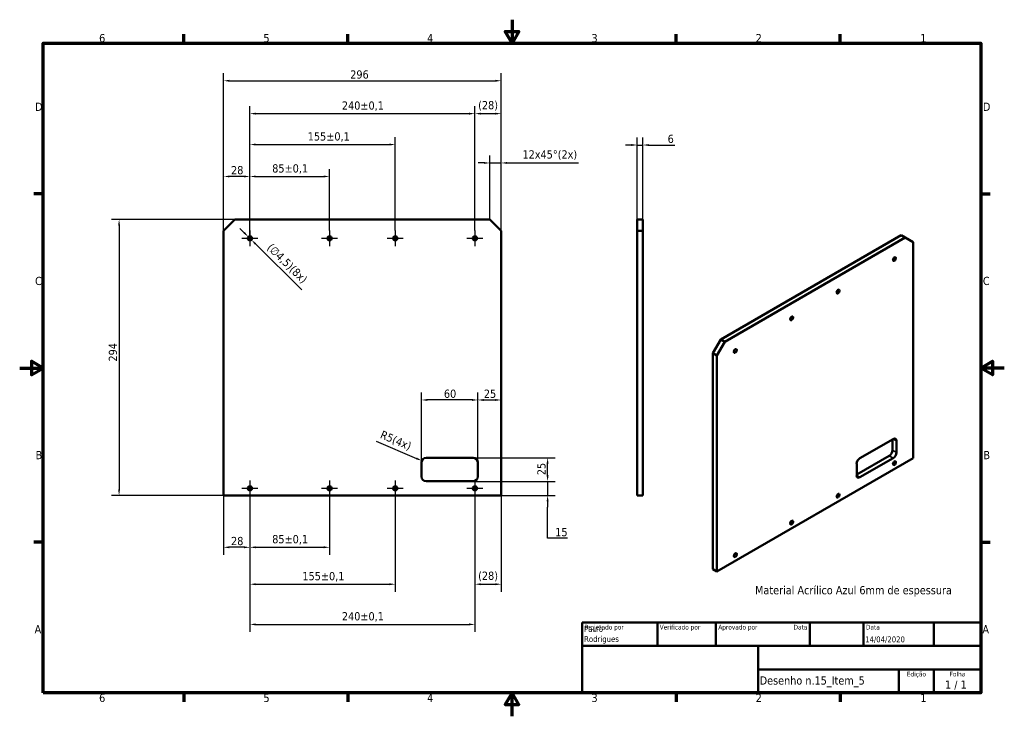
# Model space of a CAD drawing. Header units: millimetres. Extents: x 0 to 1050, y 0 to 743.
import ezdxf
from ezdxf.enums import TextEntityAlignment as Align

# ---------------------------------------------------------------- set-up
doc = ezdxf.new("R2010")
doc.units = ezdxf.units.MM
doc.header["$LTSCALE"] = 2.5
for name, color, linetype, lineweight in [('Borda (ISO)', 7, 'Continuous', 70), ('Dimensão (ISO)', 7, 'Continuous', 25), ('Estreito visível (ISO)', 7, 'Continuous', 35), ('Marca de centro (ISO)', 7, 'Continuous', 25), ('Símbolo (ISO)', 7, 'Continuous', 25), ('Título (ISO)', 7, 'Continuous', 50), ('Visível (ISO)', 7, 'Continuous', 50)]:
    doc.layers.add(name, color=color, linetype=linetype, lineweight=lineweight)
doc.styles.add('Estilo de texto13', font='tahoma.ttf')
doc.styles.add('Estilo de texto14', font='tahoma.ttf')
doc.styles.add('Texto da nota (ISO)', font='tahoma.ttf')
doc.dimstyles.new('Padrão (ISO)', dxfattribs={"dimscale": 2.5, "dimtxt": 3.5, "dimasz": 2.5, "dimexe": 3.175, "dimexo": 0, "dimgap": 0.762, "dimtad": 1, "dimrnd": 1e-08, "dimzin": 0, "dimtxsty": 'Texto da nota (ISO)', "dimcen": 0.09, "dimdle": 10, "dimclrd": 256, "dimclre": 256, "dimclrt": 256, "dimazin": 0, "dimtfac": 1.001486, "dimtmove": 0, "dimatfit": 3, "dimfxl": 1, "dimtolj": 1, "dimtzin": 0, "dimlwd": -1, "dimlwe": -1, "dimarcsym": 0})

# ---------------------------------------------------------------- blocks, each defined once
blk = doc.blocks.new('Bordas Borda padrão')
at = {"layer": 'Borda (ISO)'}
for p, q in [((70, 287), (70, 290.9)), ((140, 287), (140, 290.9)), ((280, 287), (280, 290.9)), ((350, 287), (350, 290.9)), ((10, 222.75), (6.1, 222.75)), ((410, 222.75), (413.9, 222.75)), ((10, 74.25), (6.1, 74.25)), ((410, 74.25), (413.9, 74.25)), ((70, 10), (70, 6.1)), ((140, 10), (140, 6.1)), ((280, 10), (280, 6.1)), ((350, 10), (350, 6.1))]:
    blk.add_line(p, q, dxfattribs=at)
at = {"layer": 'Borda (ISO)', "flags": 128}
for points in [[(210, 297), (210, 287), (207.11, 292), (212.89, 292), (210, 287)], [(10, 10), (10, 287), (410, 287), (410, 10), (10, 10)], [(0, 148.5), (10, 148.5), (5, 151.39), (5, 145.61), (10, 148.5)], [(420, 148.5), (410, 148.5), (415, 151.39), (415, 145.61), (410, 148.5)], [(210, 0), (210, 10), (207.11, 5), (212.89, 5), (210, 10)]]:
    blk.add_lwpolyline(points, dxfattribs=at)
at = {"layer": 'Borda (ISO)', "char_height": 3.5, "attachment_point": 7, "style": 'Texto da nota (ISO)'}
for s, insert in [('6', (33.88, 287.33)), ('5', (103.98, 287.33)), ('4', (173.78, 287.4)), ('3', (243.91, 287.33)), ('2', (313.94, 287.4)), ('1', (384.21, 287.4)), ('D', (6.57, 258.13)), ('D', (410.87, 258.13)), ('C', (6.56, 183.81)), ('C', (410.86, 183.81)), ('B', (6.78, 109.63)), ('B', (411.08, 109.63)), ('A', (6.36, 35.38)), ('A', (410.66, 35.38)), ('6', (33.88, 6.03)), ('5', (103.98, 6.03)), ('4', (173.78, 6.1)), ('3', (243.91, 6.03)), ('2', (313.94, 6.1)), ('1', (384.21, 6.1))]:
    blk.add_mtext(s, dxfattribs=dict(at, insert=insert))
blk = doc.blocks.new('Blocos de títulos ISO')
at = {"layer": 'Título (ISO)'}
for p, q in [((270.07, 130), (100.07, 130)), ((100.07, 130), (100.07, 100)), ((132.07, 120), (132.07, 130)), ((157.07, 120), (157.07, 130)), ((197.07, 120), (197.07, 130)), ((220.07, 120), (220.07, 130)), ((250.07, 120), (250.07, 130)), ((270.07, 100), (270.07, 130)), ((100.07, 120), (270.07, 120)), ((175.07, 120), (175.07, 100)), ((270.07, 110), (175.07, 110)), ((235.07, 100), (235.07, 110)), ((250.07, 100), (250.07, 110)), ((100.07, 100), (270.07, 100))]:
    blk.add_line(p, q, dxfattribs=at)
at = {"layer": 'Título (ISO)', "style": 'Estilo de texto14'}
for s, p in [('Projetado por', (101.07, 129)), ('Verificado por', (133.07, 129)), ('Aprovado por', (158.07, 129)), ('Data', (221.07, 129))]:
    blk.add_text(s, height=2, dxfattribs=at).set_placement(p, align=Align.TOP_LEFT)
blk.add_text('Data', height=2, dxfattribs=at).set_placement((196.07, 129), align=Align.TOP_RIGHT)
for s, p in [('Edição', (242.57, 109)), ('Folha', (260.07, 109))]:
    blk.add_text(s, height=2, dxfattribs=at).set_placement(p, align=Align.TOP_CENTER)
at = {"layer": 'Título (ISO)', "style": 'Texto da nota (ISO)'}
blk.add_text('1 / 1 ', height=3.5, dxfattribs=at).set_placement((260.07, 103.5), align=Align.MIDDLE_CENTER)
at = {"layer": 'Título (ISO)'}
for tag, p, height, style in [('AUTOR_001', (100.82, 125.99), 2.5, 'Estilo de texto13'), ('AUTOR_002', (100.82, 121.71), 2.5, 'Estilo de texto13'), ('DATA_DE_CRIAÇÃO_001', (220.69, 121.54), 2.5, 'Estilo de texto13'), ('NÚMERO_DA_PEÇA_001', (175.72, 103.52), 3.5, 'Texto da nota (ISO)')]:
    blk.add_attdef(tag, p, '', height=height, dxfattribs=dict(at, style=style))
at = {"layer": 'Título (ISO)', "style": 'Estilo de texto13'}
for tag, p in [('VERIFICADO_POR', (133.07, 121)), ('APROVADO_POR_ENG.', (158.07, 121))]:
    blk.add_attdef(tag, text='', height=2.5, dxfattribs=at).set_placement(p, align=Align.BOTTOM_LEFT)
blk.add_attdef('DATA_DE_APROVAÇÃO_DA_ENG.', text='', height=2.5, dxfattribs=at).set_placement((196.07, 121), align=Align.BOTTOM_RIGHT)
at = {"layer": 'Título (ISO)', "style": 'Texto da nota (ISO)'}
for tag, p in [('TÍTULO', (222.57, 115)), ('EMPRESA', (137.41, 109.96)), ('NÚMERO_DE_REVISÃO', (242.57, 103.5))]:
    blk.add_attdef(tag, text='', height=3.5, dxfattribs=at).set_placement(p, align=Align.MIDDLE_CENTER)
blk = doc.blocks.new('*D5')
at = {"layer": 'Defpoints', "color": 0, "transparency": 16777216}
for p in [(229.5, 529.4), (106, 235.4), (217.5, 235.4)]:
    blk.add_point(p, dxfattribs=at)
at = {"layer": 'Dimensão (ISO)', "transparency": 16777216}
for p, q in [((229.5, 529.4), (98, 529.4)), ((106, 523.2), (106, 241.7)), ((217.5, 235.4), (98, 235.4))]:
    blk.add_line(p, q, dxfattribs=at)
for points in [[(104.9, 523.2), (107, 523.2), (106, 529.4)], [(104.9, 241.7), (107, 241.7), (106, 235.4)]]:
    blk.add_solid(points, dxfattribs=at)
at = {"layer": 'Dimensão (ISO)', "transparency": 16777216, "insert": (95, 378.1), "char_height": 8.75, "attachment_point": 1, "rotation": 90, "style": 'Texto da nota (ISO)'}
blk.add_mtext('\\A1;294', dxfattribs=at)
blk = doc.blocks.new('*D6')
at = {"layer": 'Defpoints', "color": 0, "transparency": 16777216}
for p in [(664.6, 608.9), (658.6, 523.4), (664.6, 517.4)]:
    blk.add_point(p, dxfattribs=at)
at = {"layer": 'Dimensão (ISO)', "transparency": 16777216}
for p, q in [((658.6, 523.4), (658.6, 616.9)), ((664.6, 517.4), (664.6, 616.9)), ((652.3, 608.9), (646.1, 608.9)), ((658.6, 608.9), (664.6, 608.9)), ((670.8, 608.9), (698.6, 608.9))]:
    blk.add_line(p, q, dxfattribs=at)
for points in [[(652.3, 610), (652.3, 607.9), (658.6, 608.9)], [(670.8, 610), (670.8, 607.9), (664.6, 608.9)]]:
    blk.add_solid(points, dxfattribs=at)
at = {"layer": 'Dimensão (ISO)', "transparency": 16777216, "insert": (691, 619.9), "char_height": 8.75, "attachment_point": 1, "style": 'Texto da nota (ISO)'}
blk.add_mtext('\\A1;6', dxfattribs=at)
blk = doc.blocks.new('*D7')
at = {"layer": 'Defpoints', "color": 0, "transparency": 16777216}
for p in [(513.5, 677.4), (217.5, 517.4), (513.5, 517.4)]:
    blk.add_point(p, dxfattribs=at)
at = {"layer": 'Dimensão (ISO)', "transparency": 16777216}
for p, q in [((217.5, 517.4), (217.5, 685.4)), ((513.5, 517.4), (513.5, 685.4)), ((223.7, 677.4), (507.2, 677.4))]:
    blk.add_line(p, q, dxfattribs=at)
for points in [[(223.7, 678.5), (223.7, 676.4), (217.5, 677.4)], [(507.2, 678.5), (507.2, 676.4), (513.5, 677.4)]]:
    blk.add_solid(points, dxfattribs=at)
at = {"layer": 'Dimensão (ISO)', "transparency": 16777216, "insert": (352.5, 688.5), "char_height": 8.75, "attachment_point": 1, "style": 'Texto da nota (ISO)'}
blk.add_mtext('\\A1;296', dxfattribs=at)
blk = doc.blocks.new('*D8')
at = {"layer": 'Defpoints', "color": 0, "transparency": 16777216}
for p in [(217.5, 575.4), (217.5, 517.4), (245.5, 517.9)]:
    blk.add_point(p, dxfattribs=at)
at = {"layer": 'Dimensão (ISO)', "transparency": 16777216}
for p, q in [((217.5, 517.4), (217.5, 583.3)), ((245.5, 517.9), (245.5, 583.3)), ((239.2, 575.4), (223.7, 575.4))]:
    blk.add_line(p, q, dxfattribs=at)
for points in [[(223.7, 576.4), (223.7, 574.4), (217.5, 575.4)], [(239.2, 576.4), (239.2, 574.4), (245.5, 575.4)]]:
    blk.add_solid(points, dxfattribs=at)
at = {"layer": 'Dimensão (ISO)', "transparency": 16777216, "insert": (225.4, 586.5), "char_height": 8.75, "attachment_point": 1, "style": 'Texto da nota (ISO)'}
blk.add_mtext('\\A1;28', dxfattribs=at)
blk = doc.blocks.new('*D9')
at = {"layer": 'Defpoints', "color": 0, "transparency": 16777216}
for p in [(330.5, 575.4), (245.5, 517.9), (330.5, 517.9)]:
    blk.add_point(p, dxfattribs=at)
at = {"layer": 'Dimensão (ISO)', "transparency": 16777216}
for p, q in [((245.5, 517.9), (245.5, 583.3)), ((330.5, 517.9), (330.5, 583.3)), ((251.7, 575.4), (324.2, 575.4))]:
    blk.add_line(p, q, dxfattribs=at)
for points in [[(251.7, 576.4), (251.7, 574.4), (245.5, 575.4)], [(324.2, 576.4), (324.2, 574.4), (330.5, 575.4)]]:
    blk.add_solid(points, dxfattribs=at)
at = {"layer": 'Dimensão (ISO)', "transparency": 16777216, "insert": (269.3, 588.4), "char_height": 8.75, "attachment_point": 1, "style": 'Texto da nota (ISO)'}
blk.add_mtext('\\A1;85{\\H8.763;±0,1}', dxfattribs=at)
blk = doc.blocks.new('*D10')
at = {"layer": 'Defpoints', "color": 0, "transparency": 16777216}
for p in [(400.5, 609.4), (245.5, 517.9), (400.5, 517.9)]:
    blk.add_point(p, dxfattribs=at)
at = {"layer": 'Dimensão (ISO)', "transparency": 16777216}
for p, q in [((245.5, 517.9), (245.5, 617.4)), ((251.7, 609.4), (394.2, 609.4)), ((400.5, 517.9), (400.5, 617.4))]:
    blk.add_line(p, q, dxfattribs=at)
for points in [[(251.7, 610.5), (251.7, 608.4), (245.5, 609.4)], [(394.2, 610.5), (394.2, 608.4), (400.5, 609.4)]]:
    blk.add_solid(points, dxfattribs=at)
at = {"layer": 'Dimensão (ISO)', "transparency": 16777216, "insert": (307.2, 622.5), "char_height": 8.75, "attachment_point": 1, "style": 'Texto da nota (ISO)'}
blk.add_mtext('\\A1;155{\\H8.763;±0,1}', dxfattribs=at)
blk = doc.blocks.new('*D11')
at = {"layer": 'Defpoints', "color": 0, "transparency": 16777216}
for p in [(485.5, 642.4), (485.5, 517.9), (245.5, 509.4)]:
    blk.add_point(p, dxfattribs=at)
at = {"layer": 'Dimensão (ISO)', "transparency": 16777216}
for p, q in [((245.5, 509.4), (245.5, 650.3)), ((251.7, 642.4), (479.2, 642.4)), ((485.5, 517.9), (485.5, 650.3))]:
    blk.add_line(p, q, dxfattribs=at)
for points in [[(251.7, 643.4), (251.7, 641.3), (245.5, 642.4)], [(479.2, 643.4), (479.2, 641.3), (485.5, 642.4)]]:
    blk.add_solid(points, dxfattribs=at)
at = {"layer": 'Dimensão (ISO)', "transparency": 16777216, "insert": (343.6, 655.4), "char_height": 8.75, "attachment_point": 1, "style": 'Texto da nota (ISO)'}
blk.add_mtext('\\A1;240{\\H8.763;±0,1}', dxfattribs=at)
blk = doc.blocks.new('*D12')
at = {"layer": 'Defpoints', "color": 0, "transparency": 16777216}
for p in [(217.5, 235.4), (245.5, 234.4), (217.5, 180.1)]:
    blk.add_point(p, dxfattribs=at)
at = {"layer": 'Dimensão (ISO)', "transparency": 16777216}
for p, q in [((217.5, 235.4), (217.5, 172.2)), ((245.5, 234.4), (245.5, 172.2)), ((239.2, 180.1), (223.7, 180.1))]:
    blk.add_line(p, q, dxfattribs=at)
for points in [[(223.7, 181.2), (223.7, 179.1), (217.5, 180.1)], [(239.2, 181.2), (239.2, 179.1), (245.5, 180.1)]]:
    blk.add_solid(points, dxfattribs=at)
at = {"layer": 'Dimensão (ISO)', "transparency": 16777216, "insert": (225.4, 191.2), "char_height": 8.75, "attachment_point": 1, "style": 'Texto da nota (ISO)'}
blk.add_mtext('\\A1;28', dxfattribs=at)
blk = doc.blocks.new('*D13')
at = {"layer": 'Defpoints', "color": 0, "transparency": 16777216}
for p in [(245.5, 234.4), (330.5, 234.4), (330.5, 180.1)]:
    blk.add_point(p, dxfattribs=at)
at = {"layer": 'Dimensão (ISO)', "transparency": 16777216}
for p, q in [((245.5, 234.4), (245.5, 172.2)), ((330.5, 234.4), (330.5, 172.2)), ((251.7, 180.1), (324.2, 180.1))]:
    blk.add_line(p, q, dxfattribs=at)
for points in [[(251.7, 181.2), (251.7, 179.1), (245.5, 180.1)], [(324.2, 181.2), (324.2, 179.1), (330.5, 180.1)]]:
    blk.add_solid(points, dxfattribs=at)
at = {"layer": 'Dimensão (ISO)', "transparency": 16777216, "insert": (269.3, 193.2), "char_height": 8.75, "attachment_point": 1, "style": 'Texto da nota (ISO)'}
blk.add_mtext('\\A1;85{\\H8.763;±0,1}', dxfattribs=at)
blk = doc.blocks.new('*D14')
at = {"layer": 'Defpoints', "color": 0, "transparency": 16777216}
for p in [(245.5, 234.4), (400.5, 234.4), (400.5, 140.8)]:
    blk.add_point(p, dxfattribs=at)
at = {"layer": 'Dimensão (ISO)', "transparency": 16777216}
for p, q in [((245.5, 234.4), (245.5, 132.8)), ((400.5, 234.4), (400.5, 132.8)), ((251.7, 140.8), (394.2, 140.8))]:
    blk.add_line(p, q, dxfattribs=at)
for points in [[(251.7, 141.8), (251.7, 139.7), (245.5, 140.8)], [(394.2, 141.8), (394.2, 139.7), (400.5, 140.8)]]:
    blk.add_solid(points, dxfattribs=at)
at = {"layer": 'Dimensão (ISO)', "transparency": 16777216, "insert": (301.5, 153.8), "char_height": 8.75, "attachment_point": 1, "style": 'Texto da nota (ISO)'}
blk.add_mtext('\\A1;155{\\H8.763;±0,1}', dxfattribs=at)
blk = doc.blocks.new('*D15')
at = {"layer": 'Defpoints', "color": 0, "transparency": 16777216}
for p in [(245.5, 234.4), (485.5, 234.4), (485.5, 97.9)]:
    blk.add_point(p, dxfattribs=at)
at = {"layer": 'Dimensão (ISO)', "transparency": 16777216}
for p, q in [((245.5, 234.4), (245.5, 90)), ((485.5, 234.4), (485.5, 90)), ((251.7, 97.9), (479.2, 97.9))]:
    blk.add_line(p, q, dxfattribs=at)
for points in [[(251.7, 99), (251.7, 96.9), (245.5, 97.9)], [(479.2, 99), (479.2, 96.9), (485.5, 97.9)]]:
    blk.add_solid(points, dxfattribs=at)
at = {"layer": 'Dimensão (ISO)', "transparency": 16777216, "insert": (343.6, 111), "char_height": 8.75, "attachment_point": 1, "style": 'Texto da nota (ISO)'}
blk.add_mtext('\\A1;240{\\H8.763;±0,1}', dxfattribs=at)
blk = doc.blocks.new('*D16')
at = {"layer": 'Defpoints', "color": 0, "transparency": 16777216}
for p in [(513.5, 642.4), (485.5, 517.9), (513.5, 517.4)]:
    blk.add_point(p, dxfattribs=at)
at = {"layer": 'Dimensão (ISO)', "transparency": 16777216}
for p, q in [((485.5, 517.9), (485.5, 650.3)), ((491.7, 642.4), (507.2, 642.4)), ((513.5, 517.4), (513.5, 650.3))]:
    blk.add_line(p, q, dxfattribs=at)
for points in [[(491.7, 643.4), (491.7, 641.3), (485.5, 642.4)], [(507.2, 643.4), (507.2, 641.3), (513.5, 642.4)]]:
    blk.add_solid(points, dxfattribs=at)
at = {"layer": 'Dimensão (ISO)', "transparency": 16777216, "insert": (488.9, 655.8), "char_height": 8.75, "attachment_point": 1, "style": 'Texto da nota (ISO)'}
blk.add_mtext('\\A1;(28)', dxfattribs=at)
blk = doc.blocks.new('*D17')
at = {"layer": 'Defpoints', "color": 0, "transparency": 16777216}
for p in [(485.5, 234.4), (513.5, 235.4), (513.5, 140.8)]:
    blk.add_point(p, dxfattribs=at)
at = {"layer": 'Dimensão (ISO)', "transparency": 16777216}
for p, q in [((485.5, 234.4), (485.5, 132.8)), ((513.5, 235.4), (513.5, 132.8)), ((491.7, 140.8), (507.2, 140.8))]:
    blk.add_line(p, q, dxfattribs=at)
for points in [[(491.7, 141.8), (491.7, 139.7), (485.5, 140.8)], [(507.2, 141.8), (507.2, 139.7), (513.5, 140.8)]]:
    blk.add_solid(points, dxfattribs=at)
at = {"layer": 'Dimensão (ISO)', "transparency": 16777216, "insert": (488.9, 154.2), "char_height": 8.75, "attachment_point": 1, "style": 'Texto da nota (ISO)'}
blk.add_mtext('\\A1;(28)', dxfattribs=at)
blk = doc.blocks.new('*D18')
at = {"layer": 'Defpoints', "color": 0, "transparency": 16777216}
for p in [(483.5, 250.4), (513.5, 235.4), (563, 235.4)]:
    blk.add_point(p, dxfattribs=at)
at = {"layer": 'Dimensão (ISO)', "transparency": 16777216}
for p, q in [((563, 256.7), (563, 262.9)), ((483.5, 250.4), (570.9, 250.4)), ((563, 250.4), (563, 235.4)), ((513.5, 235.4), (570.9, 235.4)), ((563, 229.2), (563, 222.9)), ((563, 189.8), (563, 222.9)), ((584.2, 189.8), (563, 189.8))]:
    blk.add_line(p, q, dxfattribs=at)
for points in [[(561.9, 256.7), (564, 256.7), (563, 250.4)], [(561.9, 229.2), (564, 229.2), (563, 235.4)]]:
    blk.add_solid(points, dxfattribs=at)
at = {"layer": 'Dimensão (ISO)', "transparency": 16777216, "insert": (571.1, 200.7), "char_height": 8.75, "attachment_point": 1, "style": 'Texto da nota (ISO)'}
blk.add_mtext('\\A1;15', dxfattribs=at)
blk = doc.blocks.new('*D19')
at = {"layer": 'Defpoints', "color": 0, "transparency": 16777216}
for p in [(483.5, 275.4), (563, 275.4), (483.5, 250.4)]:
    blk.add_point(p, dxfattribs=at)
at = {"layer": 'Dimensão (ISO)', "transparency": 16777216}
for p, q in [((483.5, 275.4), (570.9, 275.4)), ((563, 256.7), (563, 269.2)), ((483.5, 250.4), (570.9, 250.4))]:
    blk.add_line(p, q, dxfattribs=at)
for points in [[(561.9, 269.2), (564, 269.2), (563, 275.4)], [(561.9, 256.7), (564, 256.7), (563, 250.4)]]:
    blk.add_solid(points, dxfattribs=at)
at = {"layer": 'Dimensão (ISO)', "transparency": 16777216, "insert": (552, 257), "char_height": 8.75, "attachment_point": 1, "rotation": 90, "style": 'Texto da nota (ISO)'}
blk.add_mtext('\\A1;25', dxfattribs=at)
blk = doc.blocks.new('*D20')
at = {"layer": 'Defpoints', "color": 0, "transparency": 16777216}
for p in [(513.5, 337.2), (513.5, 337.2), (488.5, 270.4)]:
    blk.add_point(p, dxfattribs=at)
at = {"layer": 'Dimensão (ISO)', "transparency": 16777216}
for p, q in [((488.5, 270.4), (488.5, 345.1)), ((494.7, 337.2), (507.2, 337.2))]:
    blk.add_line(p, q, dxfattribs=at)
for points in [[(494.7, 338.2), (494.7, 336.1), (488.5, 337.2)], [(507.2, 338.2), (507.2, 336.1), (513.5, 337.2)]]:
    blk.add_solid(points, dxfattribs=at)
at = {"layer": 'Dimensão (ISO)', "transparency": 16777216, "insert": (495, 348.2), "char_height": 8.75, "attachment_point": 1, "style": 'Texto da nota (ISO)'}
blk.add_mtext('\\A1;25', dxfattribs=at)
blk = doc.blocks.new('*D21')
at = {"layer": 'Defpoints', "color": 0, "transparency": 16777216}
for p in [(428.5, 337.2), (428.5, 270.4), (488.5, 270.4)]:
    blk.add_point(p, dxfattribs=at)
at = {"layer": 'Dimensão (ISO)', "transparency": 16777216}
for p, q in [((428.5, 270.4), (428.5, 345.1)), ((482.2, 337.2), (434.7, 337.2)), ((488.5, 270.4), (488.5, 345.1))]:
    blk.add_line(p, q, dxfattribs=at)
for points in [[(434.7, 338.2), (434.7, 336.1), (428.5, 337.2)], [(482.2, 338.2), (482.2, 336.1), (488.5, 337.2)]]:
    blk.add_solid(points, dxfattribs=at)
at = {"layer": 'Dimensão (ISO)', "transparency": 16777216, "insert": (452.4, 348.2), "char_height": 8.75, "attachment_point": 1, "style": 'Texto da nota (ISO)'}
blk.add_mtext('\\A1;60', dxfattribs=at)
blk = doc.blocks.new('*D22')
at = {"layer": 'Defpoints', "color": 0, "transparency": 16777216}
for p in [(428.9, 272.4), (433.5, 270.4)]:
    blk.add_point(p, dxfattribs=at)
at = {"layer": 'Dimensão (ISO)', "transparency": 16777216}
blk.add_line((380, 293.3), (423.1, 274.9), dxfattribs=at)
blk.add_solid([(423.5, 275.8), (422.7, 273.9), (428.9, 272.4)], dxfattribs=at)
at = {"layer": 'Dimensão (ISO)', "transparency": 16777216, "insert": (387.1, 305), "char_height": 8.75, "attachment_point": 1, "rotation": 336.8073, "style": 'Texto da nota (ISO)'}
blk.add_mtext('\\A1;\\fTahoma|b0|i0;\\H8.7500;R5(4x)', dxfattribs=at)
blk = doc.blocks.new('*D23')
at = {"layer": 'Defpoints', "color": 0, "transparency": 16777216}
for p in [(243.8, 511), (247.1, 507.9)]:
    blk.add_point(p, dxfattribs=at)
at = {"layer": 'Dimensão (ISO)', "transparency": 16777216}
for p, q in [((239.4, 515.4), (234.9, 519.8)), ((243.8, 511), (247.1, 507.9)), ((251.5, 503.5), (300.9, 454.7))]:
    blk.add_line(p, q, dxfattribs=at)
for points in [[(240.1, 516.2), (238.7, 514.7), (243.8, 511)], [(252.2, 504.2), (250.8, 502.7), (247.1, 507.9)]]:
    blk.add_solid(points, dxfattribs=at)
at = {"layer": 'Dimensão (ISO)', "transparency": 16777216, "insert": (269.2, 505), "char_height": 8.75, "attachment_point": 1, "rotation": 315.3982, "style": 'Texto da nota (ISO)'}
blk.add_mtext('\\A1;\\fTahoma|b0|i0;\\H8.7500;(∅4,5)(8x)', dxfattribs=at)
blk = doc.blocks.new('*D24')
at = {"layer": 'Defpoints', "color": 0, "transparency": 16777216}
for p in [(513.5, 589.8), (501.5, 529.4), (513.5, 517.4)]:
    blk.add_point(p, dxfattribs=at)
at = {"layer": 'Dimensão (ISO)', "transparency": 16777216}
for p, q in [((495.2, 589.8), (489, 589.8)), ((501.5, 529.4), (501.5, 597.7)), ((501.5, 589.8), (513.5, 589.8)), ((513.5, 517.4), (513.5, 597.7)), ((519.7, 589.8), (595.8, 589.8))]:
    blk.add_line(p, q, dxfattribs=at)
for points in [[(495.2, 590.8), (495.2, 588.8), (501.5, 589.8)], [(519.7, 590.8), (519.7, 588.8), (513.5, 589.8)]]:
    blk.add_solid(points, dxfattribs=at)
at = {"layer": 'Dimensão (ISO)', "transparency": 16777216, "insert": (536.2, 603.3), "char_height": 8.75, "attachment_point": 1, "style": 'Texto da nota (ISO)'}
blk.add_mtext('\\A1;\\fTahoma|b0|i0;\\H8.7500;12x45°(2x)', dxfattribs=at)

msp = doc.modelspace()

# ---------------------------------------------------------------- linework, layer by layer
at = {"layer": 'Estreito visível (ISO)'}
for p, q in [((931.45, 295.54), (934.99, 293.5)), ((934.99, 281.26), (930.74, 283.7)), ((927.21, 277.58), (931.45, 275.13)), ((896.09, 254.72), (892.56, 256.76))]:
    msp.add_line(p, q, dxfattribs=at)
at = {"layer": 'Marca de centro (ISO)', "linetype": 'Continuous'}
for p, q in [((245.45, 517.95), (245.45, 500.95)), ((330.45, 517.95), (330.45, 500.95)), ((400.45, 517.95), (400.45, 500.95)), ((485.45, 517.95), (485.45, 500.95)), ((253.95, 509.45), (236.95, 509.45)), ((338.95, 509.45), (321.95, 509.45)), ((408.95, 509.45), (391.95, 509.45)), ((493.95, 509.45), (476.95, 509.45)), ((253.95, 242.95), (236.95, 242.95)), ((245.45, 251.45), (245.45, 234.45)), ((338.95, 242.95), (321.95, 242.95)), ((330.45, 251.45), (330.45, 234.45)), ((408.95, 242.95), (391.95, 242.95)), ((400.45, 251.45), (400.45, 234.45)), ((493.95, 242.95), (476.95, 242.95)), ((485.45, 251.45), (485.45, 234.45))]:
    msp.add_line(p, q, dxfattribs=at)
at = {"layer": 'Visível (ISO)'}
for p, q in [((229.45, 529.45), (217.45, 517.45)), ((501.45, 529.45), (229.45, 529.45)), ((513.45, 517.45), (501.45, 529.45)), ((658.59, 529.45), (658.59, 517.45)), ((658.59, 529.45), (664.59, 529.45)), ((664.59, 529.45), (664.59, 517.45)), ((217.45, 517.45), (217.45, 235.45)), ((513.45, 235.45), (513.45, 517.45)), ((664.59, 517.45), (658.59, 517.45)), ((658.59, 235.45), (658.59, 517.45)), ((664.59, 517.45), (664.59, 235.45)), ((939.94, 512.73), (747.6, 401.69)), ((944.18, 510.28), (751.85, 399.24)), ((939.94, 512.73), (944.18, 510.28)), ((952.66, 505.38), (944.18, 510.28)), ((952.66, 275.13), (952.66, 505.38)), ((747.6, 401.69), (739.12, 386.99)), ((751.85, 399.24), (743.36, 384.54)), ((747.6, 401.69), (751.85, 399.24)), ((743.36, 384.54), (739.12, 386.99)), ((739.12, 156.74), (739.12, 386.99)), ((743.36, 384.54), (743.36, 154.29)), ((896.09, 275.13), (931.45, 295.54)), ((930.74, 283.7), (930.74, 295.14)), ((934.99, 293.5), (934.99, 281.26)), ((433.45, 275.45), (483.45, 275.45)), ((743.36, 154.29), (952.66, 275.13)), ((892.56, 257.58), (927.21, 277.58)), ((931.45, 275.13), (896.09, 254.72)), ((428.45, 255.45), (428.45, 270.45)), ((488.45, 270.45), (488.45, 255.45)), ((892.56, 256.76), (892.56, 269.01)), ((483.45, 250.45), (433.45, 250.45)), ((217.45, 235.45), (513.45, 235.45)), ((664.59, 235.45), (658.59, 235.45)), ((743.36, 154.29), (739.12, 156.74))]:
    msp.add_line(p, q, dxfattribs=at)
for centre in [(245.45, 509.45), (330.45, 509.45), (400.45, 509.45), (485.45, 509.45), (245.45, 242.95), (330.45, 242.95), (400.45, 242.95), (485.45, 242.95)]:
    msp.add_circle(centre, 2.25, dxfattribs=at)
for centre, start, end in [((433.45, 270.45), 90, 180), ((483.45, 270.45), 0, 90), ((433.45, 255.45), 180, 270), ((483.45, 255.45), 270, 0)]:
    msp.add_arc(centre, 5, start, end, dxfattribs=at)
for centre in [(932.86, 487.42), (872.76, 452.72), (823.26, 424.14), (763.16, 389.44), (932.86, 269.82), (872.76, 235.12), (823.26, 206.55), (763.16, 171.84)]:
    msp.add_ellipse(centre, major_axis=(1.13, 1.95), ratio=0.5773503, dxfattribs=at)
for centre, major_axis, start_param, end_param in [((931.45, 291.46), (2.5, 4.33), 5.4977871, 7.0685835), ((927.21, 281.66), (-2.5, -4.33), 0.7853982, 2.3561945), ((896.09, 271.05), (-2.5, -4.33), 3.9269908, 5.4977871), ((931.45, 279.21), (2.5, 4.33), 3.9269908, 5.4977871), ((896.09, 258.8), (-2.5, -4.33), 5.4977871, 7.0685835)]:
    msp.add_ellipse(centre, major_axis=major_axis, ratio=0.5773503, start_param=start_param, end_param=end_param, dxfattribs=at)

# ---------------------------------------------------------------- block references
at = {"xscale": 2.5, "yscale": 2.5, "zscale": 2.5}
msp.add_blockref('Bordas Borda padrão', (0, 0), dxfattribs=at)
msp.add_blockref('Blocos de títulos ISO', (349.82, -225), dxfattribs=at).add_auto_attribs({'NÚMERO_DA_PEÇA_001': 'Desenho n.15_Item_5', 'AUTOR_001': 'Paulo', 'DATA_DE_CRIAÇÃO_001': '14/04/2020', 'AUTOR_002': 'Rodrigues'})

# ---------------------------------------------------------------- texts
at = {"layer": 'Símbolo (ISO)', "insert": (784.21, 138.82), "char_height": 8.75, "width": 212.9143, "attachment_point": 1, "style": 'Texto da nota (ISO)'}
msp.add_mtext('{\\fTahoma|b0|i0;Material Acrílico Azul 6mm de espessura}', dxfattribs=at)

# ---------------------------------------------------------------- dimensions: what is measured, and where the dimension line sits
at = {"layer": 'Dimensão (ISO)'}
for base, p1, p2, angle, override, picture, middle in [((513.45, 677.45), (217.45, 517.45), (513.45, 517.45), 180, {"dimgap": 0.762, "dimdec": 0, "dimtol": 0, "dimlim": 0, "dimtp": 0, "dimtm": 0, "dimtdec": 2, "dimtofl": 0, "dimatfit": 1}, '*D7', (361.84, 677.45)), ((485.45, 642.37), (245.45, 509.45), (485.45, 517.95), 180, {"dimgap": 0.762, "dimdec": 0, "dimtol": 1, "dimlim": 0, "dimtp": 0.1, "dimtm": 0.1, "dimtdec": 1, "dimtofl": 0, "dimatfit": 1}, '*D11', (365.45, 642.37)), ((400.45, 609.45), (245.45, 517.95), (400.45, 517.95), 180, {"dimgap": 0.762, "dimdec": 0, "dimtol": 1, "dimlim": 0, "dimtp": 0.1, "dimtm": 0.1, "dimtdec": 1, "dimtofl": 0, "dimatfit": 1}, '*D10', (328.7, 609.45)), ((664.59, 608.93), (658.59, 523.45), (664.59, 517.45), 180, {"dimgap": 0.762, "dimdec": 0, "dimtol": 0, "dimlim": 0, "dimtp": 0, "dimtm": 0, "dimtdec": 2, "dimtofl": 1, "dimatfit": 1}, '*D6', (693.89, 608.93)), ((330.45, 575.41), (245.45, 517.95), (330.45, 517.95), 180, {"dimgap": 0.762, "dimdec": 0, "dimtol": 1, "dimlim": 0, "dimtp": 0.1, "dimtm": 0.1, "dimtdec": 1, "dimtofl": 0, "dimatfit": 1}, '*D9', (287.95, 575.41)), ((217.45, 575.41), (245.45, 517.95), (217.45, 517.45), 180, {"dimgap": 0.762, "dimdec": 0, "dimtol": 0, "dimlim": 0, "dimtp": 0, "dimtm": 0, "dimtdec": 2, "dimtofl": 0, "dimatfit": 1}, '*D8', (231.45, 575.41)), ((105.98, 235.45), (229.45, 529.45), (217.45, 235.45), 90, {"dimgap": 0.762, "dimdec": 0, "dimtol": 0, "dimlim": 0, "dimtp": 0, "dimtm": 0, "dimtdec": 2, "dimtofl": 0, "dimatfit": 1}, '*D5', (105.98, 387.5)), ((428.45, 337.19), (488.45, 270.45), (428.45, 270.45), 180, {"dimgap": 0.762, "dimdec": 0, "dimtol": 0, "dimlim": 0, "dimtp": 0, "dimtm": 0, "dimtdec": 2, "dimtofl": 0, "dimatfit": 1}, '*D21', (458.45, 337.19)), ((562.98, 275.45), (483.45, 250.45), (483.45, 275.45), 90, {"dimgap": 0.762, "dimdec": 0, "dimtol": 0, "dimlim": 0, "dimtp": 0, "dimtm": 0, "dimtdec": 2, "dimtofl": 0, "dimatfit": 1}, '*D19', (562.98, 262.95)), ((562.98, 235.45), (483.45, 250.45), (513.45, 235.45), 90, {"dimgap": 0.762, "dimtih": 1, "dimtoh": 1, "dimdec": 0, "dimtol": 0, "dimlim": 0, "dimtp": 0, "dimtm": 0, "dimtdec": 2, "dimtofl": 1, "dimtmove": 1, "dimatfit": 1}, '*D18', (563.91, 189.79)), ((217.45, 180.13), (245.45, 234.45), (217.45, 235.45), 180, {"dimgap": 0.762, "dimdec": 0, "dimtol": 0, "dimlim": 0, "dimtp": 0, "dimtm": 0, "dimtdec": 2, "dimtofl": 0, "dimatfit": 1}, '*D12', (231.45, 180.13)), ((330.45, 180.13), (245.45, 234.45), (330.45, 234.45), 180, {"dimgap": 0.762, "dimdec": 0, "dimtol": 1, "dimlim": 0, "dimtp": 0.1, "dimtm": 0.1, "dimtdec": 1, "dimtofl": 0, "dimatfit": 1}, '*D13', (287.95, 180.13)), ((400.45, 140.75), (245.45, 234.45), (400.45, 234.45), 180, {"dimgap": 0.762, "dimdec": 0, "dimtol": 1, "dimlim": 0, "dimtp": 0.1, "dimtm": 0.1, "dimtdec": 1, "dimtofl": 0, "dimatfit": 1}, '*D14', (322.95, 140.75)), ((485.45, 97.95), (245.45, 234.45), (485.45, 234.45), 180, {"dimgap": 0.762, "dimdec": 0, "dimtol": 1, "dimlim": 0, "dimtp": 0.1, "dimtm": 0.1, "dimtdec": 1, "dimtofl": 0, "dimatfit": 1}, '*D15', (365.45, 97.95))]:
    dim = msp.add_linear_dim(base=base, p1=p1, p2=p2, angle=angle, dimstyle='Padrão (ISO)', override=override, dxfattribs=at)
    dim.commit()
    dim.dimension.update_dxf_attribs({"geometry": picture, "text_midpoint": middle, "dimtype": 160})
for base, p1, text, override, picture, middle in [((513.45, 642.37), (485.45, 517.95), '(<>)', {"dimgap": 0.762, "dimdec": 0, "dimtol": 0, "dimlim": 0, "dimtp": 0, "dimtm": 0, "dimtdec": 2, "dimtofl": 0, "dimatfit": 1}, '*D16', (499.45, 642.37)), ((513.45, 589.8), (501.45, 529.45), '\\fTahoma|b0|i0;\\H8.7500;<>x45°(2x)', {"dimgap": 0.762, "dimdec": 0, "dimtol": 0, "dimlim": 0, "dimtp": 0, "dimtm": 0, "dimtdec": 2, "dimtofl": 1, "dimatfit": 1}, '*D24', (565.09, 589.8))]:
    dim = msp.add_linear_dim(base=base, p1=p1, p2=(513.45, 517.45), angle=180, text=text, dimstyle='Padrão (ISO)', override=override, dxfattribs=at)
    dim.commit()
    dim.dimension.update_dxf_attribs({"geometry": picture, "text_midpoint": middle, "dimtype": 160})
dim = msp.add_diameter_dim_2p(p1=(243.85, 511.03), p2=(247.05, 507.87), text='\\fTahoma|b0|i0;\\H8.7500;(<>)(8x)', dimstyle='Padrão (ISO)', override={"dimgap": 0.762, "dimdec": 1, "dimlfac": 1, "dimtol": 0, "dimlim": 0, "dimtp": 0, "dimtm": 0, "dimtdec": 2, "dimatfit": 2}, dxfattribs=at)
dim.commit()
dim.dimension.update_dxf_attribs({"geometry": '*D23', "text_midpoint": (279.65, 475.72), "dimtype": 163})
dim = msp.add_linear_dim(base=(513.45, 337.19), p1=(488.45, 270.45), p2=(513.45, 337.19), dimstyle='Padrão (ISO)', override={"dimgap": 0.762, "dimdec": 0, "dimse2": 1, "dimtol": 0, "dimlim": 0, "dimtp": 0, "dimtm": 0, "dimtdec": 2, "dimtofl": 0, "dimatfit": 1}, dxfattribs=at)
dim.commit()
dim.dimension.update_dxf_attribs({"geometry": '*D20', "text_midpoint": (500.95, 337.19), "dimtype": 160})
dim = msp.add_radius_dim(center=(433.45, 270.45), mpoint=(428.85, 272.42), text='\\fTahoma|b0|i0;\\H8.7500;<>(4x)', dimstyle='Padrão (ISO)', override={"dimgap": 0.762, "dimdec": 0, "dimlfac": 1, "dimcen": 0, "dimtol": 0, "dimlim": 0, "dimtp": 0, "dimtm": 0, "dimtdec": 2, "dimtofl": 0}, dxfattribs=at)
dim.commit()
dim.dimension.update_dxf_attribs({"geometry": '*D22', "text_midpoint": (397.52, 285.85), "dimtype": 164})
dim = msp.add_linear_dim(base=(513.45, 140.75), p1=(485.45, 234.45), p2=(513.45, 235.45), text='(<>)', dimstyle='Padrão (ISO)', override={"dimgap": 0.762, "dimdec": 0, "dimtol": 0, "dimlim": 0, "dimtp": 0, "dimtm": 0, "dimtdec": 2, "dimtofl": 0, "dimatfit": 1}, dxfattribs=at)
dim.commit()
dim.dimension.update_dxf_attribs({"geometry": '*D17', "text_midpoint": (499.45, 140.75), "dimtype": 160})

doc.saveas('drawing.dxf')
